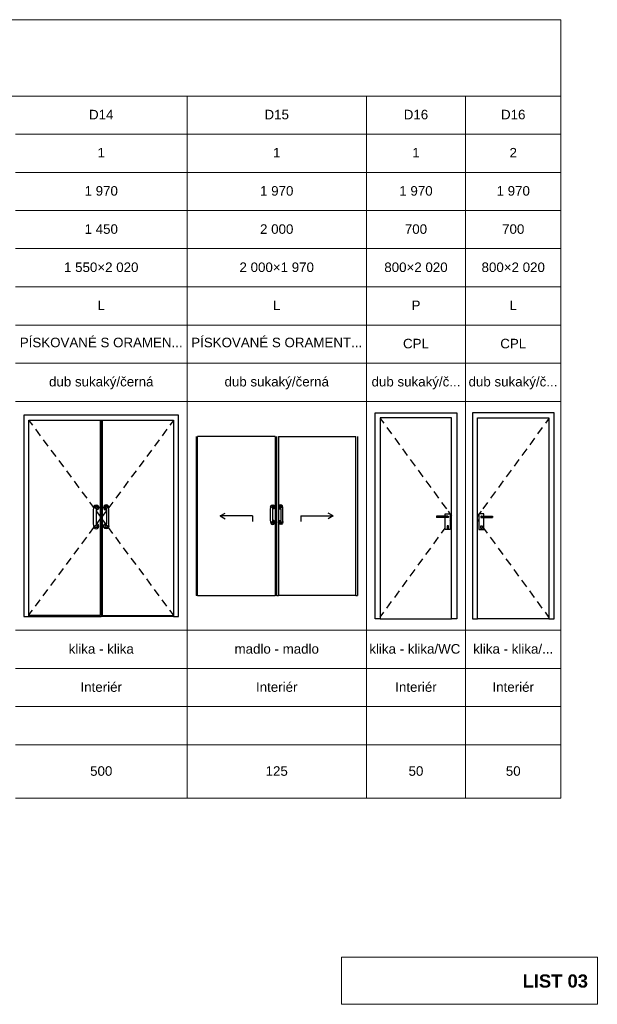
# Paper-space layout 'x TABULKA DVEŘÍ 2.NP' of a CAD drawing. Header units: millimetres. Extents: x 6 to 415, y 5 to 229.
# Tile 3 of 3: x 283 to 415, y 5 to 229. Entities that reach past the tile are written whole.
import ezdxf
from ezdxf.xclip import XClip

# ---------------------------------------------------------------- set-up
doc = ezdxf.new("R2010")
doc.units = ezdxf.units.MM
doc.header["$MEASUREMENT"] = 0
doc.header["$XCLIPFRAME"] = 0
doc.layers.add('Interiér - schodiště', color=7, linetype='Continuous')
doc.layers.add('TZB - kanalizace', color=7, linetype='Continuous')
doc.styles.add('GENEROVANÝ_STYL_1', font='txt')
doc.styles.add('GENEROVANÝ_STYL_2', font='txt')

# ---------------------------------------------------------------- blocks, each defined once
blk = doc.blocks.new('Kresba_1_1', base_point=(6.25, 228.9))
at = {"color": 7, "linetype": 'Continuous', "lineweight": 13, "ltscale": 0.869565}
for p, q in [((6.25, 228.9), (406.25, 228.9)), ((406.25, 211.51), (406.25, 228.9)), ((6.25, 211.51), (406.25, 211.51)), ((321.03, 202.81), (321.03, 211.51)), ((361.9, 202.81), (361.9, 211.51)), ((384.51, 202.81), (384.51, 211.51)), ((406.25, 202.81), (406.25, 211.51)), ((281.9, 202.81), (321.03, 202.81)), ((321.03, 202.81), (361.9, 202.81)), ((321.03, 194.12), (321.03, 202.81)), ((361.9, 202.81), (384.51, 202.81)), ((361.9, 194.12), (361.9, 202.81)), ((384.51, 202.81), (406.25, 202.81)), ((384.51, 194.12), (384.51, 202.81)), ((406.25, 194.12), (406.25, 202.81)), ((281.9, 194.12), (321.03, 194.12)), ((321.03, 194.12), (361.9, 194.12)), ((321.03, 185.42), (321.03, 194.12)), ((361.9, 194.12), (384.51, 194.12)), ((361.9, 185.42), (361.9, 194.12)), ((384.51, 194.12), (406.25, 194.12)), ((384.51, 185.42), (384.51, 194.12)), ((406.25, 185.42), (406.25, 194.12)), ((281.9, 185.42), (321.03, 185.42)), ((321.03, 185.42), (361.9, 185.42)), ((321.03, 176.73), (321.03, 185.42)), ((361.9, 185.42), (384.51, 185.42)), ((361.9, 176.73), (361.9, 185.42)), ((384.51, 185.42), (406.25, 185.42)), ((384.51, 176.73), (384.51, 185.42)), ((406.25, 176.73), (406.25, 185.42)), ((281.9, 176.73), (321.03, 176.73)), ((321.03, 176.73), (361.9, 176.73)), ((321.03, 168.03), (321.03, 176.73)), ((361.9, 176.73), (384.51, 176.73)), ((361.9, 168.03), (361.9, 176.73)), ((384.51, 176.73), (406.25, 176.73)), ((384.51, 168.03), (384.51, 176.73)), ((406.25, 168.03), (406.25, 176.73)), ((281.9, 168.03), (321.03, 168.03)), ((321.03, 168.03), (361.9, 168.03)), ((321.03, 159.33), (321.03, 168.03)), ((361.9, 168.03), (384.51, 168.03)), ((361.9, 159.33), (361.9, 168.03)), ((384.51, 168.03), (406.25, 168.03)), ((384.51, 159.33), (384.51, 168.03)), ((406.25, 159.33), (406.25, 168.03)), ((281.9, 159.33), (321.03, 159.33)), ((321.03, 159.33), (361.9, 159.33)), ((321.03, 150.64), (321.03, 159.33)), ((361.9, 159.33), (384.51, 159.33)), ((361.9, 150.64), (361.9, 159.33)), ((384.51, 159.33), (406.25, 159.33)), ((384.51, 150.64), (384.51, 159.33)), ((406.25, 150.64), (406.25, 159.33)), ((281.9, 150.64), (321.03, 150.64)), ((321.03, 150.64), (361.9, 150.64)), ((321.03, 141.94), (321.03, 150.64)), ((361.9, 150.64), (384.51, 150.64)), ((361.9, 141.94), (361.9, 150.64)), ((384.51, 150.64), (406.25, 150.64)), ((384.51, 141.94), (384.51, 150.64)), ((406.25, 141.94), (406.25, 150.64)), ((281.9, 141.94), (321.03, 141.94)), ((321.03, 141.94), (361.9, 141.94)), ((321.03, 89.77), (321.03, 141.94)), ((361.9, 141.94), (384.51, 141.94)), ((361.9, 89.77), (361.9, 141.94)), ((384.51, 141.94), (406.25, 141.94)), ((384.51, 89.77), (384.51, 141.94)), ((406.25, 89.77), (406.25, 141.94)), ((281.9, 89.77), (321.03, 89.77)), ((321.03, 89.77), (361.9, 89.77)), ((321.03, 81.07), (321.03, 89.77)), ((361.9, 89.77), (384.51, 89.77)), ((361.9, 81.07), (361.9, 89.77)), ((384.51, 89.77), (406.25, 89.77)), ((384.51, 81.07), (384.51, 89.77)), ((406.25, 81.07), (406.25, 89.77)), ((281.9, 81.07), (321.03, 81.07)), ((321.03, 81.07), (361.9, 81.07)), ((321.03, 72.38), (321.03, 81.07)), ((361.9, 81.07), (384.51, 81.07)), ((361.9, 72.38), (361.9, 81.07)), ((384.51, 81.07), (406.25, 81.07)), ((384.51, 72.38), (384.51, 81.07)), ((406.25, 72.38), (406.25, 81.07)), ((281.9, 72.38), (321.03, 72.38)), ((321.03, 72.38), (361.9, 72.38)), ((321.03, 63.68), (321.03, 72.38)), ((361.9, 72.38), (384.51, 72.38)), ((361.9, 63.68), (361.9, 72.38)), ((384.51, 72.38), (406.25, 72.38)), ((384.51, 63.68), (384.51, 72.38)), ((406.25, 63.68), (406.25, 72.38)), ((281.9, 63.68), (321.03, 63.68)), ((321.03, 63.68), (361.9, 63.68)), ((321.03, 51.51), (321.03, 63.68)), ((361.9, 63.68), (384.51, 63.68)), ((361.9, 51.51), (361.9, 63.68)), ((384.51, 63.68), (406.25, 63.68)), ((384.51, 51.51), (384.51, 63.68)), ((406.25, 51.51), (406.25, 63.68)), ((281.9, 51.51), (321.03, 51.51)), ((321.03, 51.51), (361.9, 51.51)), ((361.9, 51.51), (384.51, 51.51)), ((384.51, 51.51), (406.25, 51.51))]:
    blk.add_line(p, q, dxfattribs=at)
at = {"color": 1, "linetype": 'Continuous', "lineweight": 25, "ltscale": 0.869565}
for p, q in [((363.91, 138.17), (363.91, 139.33)), ((363.91, 139.33), (382.51, 139.33)), ((382.51, 139.33), (382.51, 138.17)), ((386.08, 139.33), (386.08, 138.17)), ((404.68, 139.33), (386.08, 139.33)), ((404.68, 138.17), (404.68, 139.33)), ((283.86, 138.8), (283.86, 137.67)), ((319.08, 138.8), (283.86, 138.8)), ((283.86, 137.67), (283.86, 92.91)), ((285, 92.91), (285, 137.67)), ((285, 137.67), (317.94, 137.67)), ((285, 137.57), (285.81, 136.48)), ((301.24, 137.67), (301.24, 93.14)), ((301.47, 137.67), (301.47, 92.91)), ((301.69, 137.67), (301.69, 93.14)), ((317.94, 137.57), (317.13, 136.48)), ((317.94, 137.67), (317.94, 92.91)), ((319.08, 137.67), (319.08, 138.8)), ((319.08, 92.91), (319.08, 137.67)), ((363.91, 92.38), (363.91, 138.17)), ((365.07, 138.17), (365.07, 92.38)), ((381.34, 138.17), (365.07, 138.17)), ((365.07, 138.07), (365.89, 136.95)), ((381.34, 92.38), (381.34, 138.17)), ((382.51, 138.17), (382.51, 92.38)), ((386.08, 138.17), (386.08, 92.38)), ((387.24, 92.38), (387.24, 138.17)), ((387.24, 138.17), (403.52, 138.17)), ((403.52, 138.07), (402.7, 136.95)), ((403.52, 138.17), (403.52, 92.38)), ((404.68, 92.38), (404.68, 138.17)), ((286.49, 135.57), (287.57, 134.11)), ((316.45, 135.57), (315.37, 134.11)), ((366.57, 136.01), (367.67, 134.51)), ((402.01, 136.01), (400.92, 134.51)), ((288.25, 133.2), (289.33, 131.74)), ((314.69, 133.2), (313.6, 131.74)), ((323.08, 133.97), (323.08, 97.74)), ((341.1, 133.97), (323.44, 133.97)), ((323.44, 97.74), (323.44, 133.97)), ((341.1, 133.97), (341.1, 97.74)), ((341.47, 97.74), (341.47, 133.97)), ((341.84, 133.97), (359.49, 133.97)), ((341.84, 133.97), (341.84, 97.74)), ((359.49, 97.74), (359.49, 133.97)), ((359.86, 133.97), (359.86, 97.74)), ((368.36, 133.57), (369.45, 132.07)), ((400.23, 133.57), (399.13, 132.07)), ((290.01, 130.83), (291.1, 129.37)), ((312.93, 130.83), (311.84, 129.37)), ((370.14, 131.13), (371.24, 129.63)), ((398.45, 131.13), (397.35, 129.63)), ((291.77, 128.46), (292.86, 127)), ((311.16, 128.46), (310.08, 127)), ((371.92, 128.69), (373.02, 127.19)), ((396.66, 128.69), (395.57, 127.19)), ((293.54, 126.09), (294.62, 124.63)), ((309.4, 126.09), (308.32, 124.63)), ((373.71, 126.25), (374.8, 124.75)), ((394.88, 126.25), (393.79, 124.75)), ((295.3, 123.72), (296.38, 122.26)), ((307.64, 123.72), (306.55, 122.26)), ((375.49, 123.81), (376.59, 122.31)), ((393.1, 123.81), (392, 122.31)), ((297.06, 121.35), (298.15, 119.89)), ((305.87, 121.35), (304.79, 119.89)), ((377.27, 121.37), (378.37, 119.87)), ((391.32, 121.37), (390.22, 119.87)), ((298.82, 118.98), (299.72, 117.78)), ((304.11, 118.98), (303.22, 117.78)), ((379.05, 118.93), (380.15, 117.43)), ((389.53, 118.93), (388.44, 117.43)), ((299.72, 117.78), (299.8, 118.08)), ((299.72, 117.4), (300.04, 117.96)), ((299.79, 117.52), (299.72, 117.78)), ((299.72, 113.86), (299.72, 117.4)), ((299.8, 118.08), (300.02, 118.31)), ((300.02, 118.31), (300.33, 118.39)), ((300.04, 117.96), (300.16, 118.07)), ((300.1, 117.78), (300.17, 117.94)), ((300.15, 117.91), (300.1, 117.78)), ((300.1, 117.78), (300.15, 117.64)), ((300.17, 117.62), (300.1, 117.78)), ((300.16, 117.92), (300.15, 117.91)), ((300.15, 117.64), (300.16, 117.63)), ((300.16, 118.07), (300.33, 118.12)), ((300.17, 117.94), (300.33, 118)), ((300.33, 117.55), (300.17, 117.62)), ((300.26, 117.99), (300.2, 117.95)), ((300.2, 117.6), (300.26, 117.56)), ((300.3, 117.99), (300.26, 117.99)), ((300.26, 117.56), (300.3, 117.56)), ((300.41, 117.45), (300.29, 117.24)), ((300.29, 117.24), (300.29, 114.01)), ((300.33, 117.16), (300.29, 117.17)), ((300.33, 118.39), (300.64, 118.31)), ((300.33, 118.12), (300.5, 118.08)), ((300.33, 118), (300.49, 117.94)), ((300.49, 117.62), (300.33, 117.55)), ((300.64, 117.24), (300.33, 117.16)), ((300.4, 117.99), (300.36, 117.99)), ((300.36, 117.56), (300.4, 117.56)), ((300.38, 116.88), (301.47, 115.42)), ((300.46, 117.95), (300.4, 117.99)), ((300.4, 117.56), (300.46, 117.6)), ((300.52, 117.49), (300.41, 117.45)), ((300.49, 117.94), (300.56, 117.78)), ((300.56, 117.78), (300.49, 117.62)), ((300.5, 118.08), (300.62, 117.96)), ((300.52, 117.91), (300.5, 117.92)), ((300.5, 117.63), (300.52, 117.64)), ((300.56, 117.78), (300.52, 117.91)), ((300.52, 117.64), (300.56, 117.78)), ((300.64, 117.62), (300.52, 117.49)), ((300.62, 117.96), (300.68, 117.79)), ((300.64, 118.31), (300.86, 118.08)), ((300.68, 117.79), (300.64, 117.62)), ((300.86, 117.47), (300.64, 117.24)), ((300.86, 118.08), (300.95, 117.78)), ((300.95, 117.78), (300.86, 117.47)), ((302.55, 116.88), (301.47, 115.42)), ((302.07, 118.08), (301.99, 117.78)), ((301.99, 117.78), (302.07, 117.47)), ((302.3, 118.31), (302.07, 118.08)), ((302.07, 117.47), (302.3, 117.24)), ((302.31, 117.96), (302.26, 117.79)), ((302.26, 117.79), (302.3, 117.62)), ((302.6, 118.39), (302.3, 118.31)), ((302.3, 117.62), (302.42, 117.49)), ((302.3, 117.24), (302.6, 117.16)), ((302.44, 118.08), (302.31, 117.96)), ((302.44, 117.94), (302.38, 117.78)), ((302.38, 117.78), (302.42, 117.91)), ((302.42, 117.64), (302.38, 117.78)), ((302.38, 117.78), (302.44, 117.62)), ((302.42, 117.91), (302.44, 117.92)), ((302.44, 117.63), (302.42, 117.64)), ((302.42, 117.49), (302.53, 117.45)), ((302.61, 118.12), (302.44, 118.08)), ((302.6, 118), (302.44, 117.94)), ((302.44, 117.62), (302.6, 117.55)), ((302.48, 117.95), (302.53, 117.99)), ((302.53, 117.56), (302.48, 117.6)), ((302.53, 117.99), (302.58, 117.99)), ((302.58, 117.56), (302.53, 117.56)), ((302.53, 117.45), (302.65, 117.24)), ((302.91, 118.31), (302.6, 118.39)), ((302.76, 117.94), (302.6, 118)), ((302.6, 117.55), (302.76, 117.62)), ((302.6, 117.16), (302.65, 117.17)), ((302.78, 118.07), (302.61, 118.12)), ((302.63, 117.99), (302.67, 117.99)), ((302.67, 117.56), (302.63, 117.56)), ((302.65, 117.24), (302.65, 114.01)), ((302.67, 117.99), (302.73, 117.95)), ((302.73, 117.6), (302.67, 117.56)), ((302.83, 117.78), (302.76, 117.94)), ((302.76, 117.62), (302.83, 117.78)), ((302.77, 117.92), (302.79, 117.91)), ((302.79, 117.64), (302.77, 117.63)), ((302.89, 117.96), (302.78, 118.07)), ((302.79, 117.91), (302.83, 117.78)), ((302.83, 117.78), (302.79, 117.64)), ((303.22, 117.4), (302.89, 117.96)), ((303.13, 118.08), (302.91, 118.31)), ((303.22, 117.78), (303.13, 118.08)), ((303.15, 117.52), (303.22, 117.78)), ((303.22, 113.86), (303.22, 117.4)), ((340.05, 117.87), (340.12, 118.12)), ((340.05, 117.56), (340.31, 118.02)), ((340.11, 117.66), (340.05, 117.87)), ((340.05, 114.7), (340.05, 117.56)), ((340.12, 118.12), (340.3, 118.3)), ((340.3, 118.3), (340.55, 118.37)), ((340.31, 118.02), (340.41, 118.11)), ((340.36, 117.87), (340.42, 118)), ((340.4, 117.98), (340.36, 117.87)), ((340.36, 117.87), (340.4, 117.76)), ((340.42, 117.74), (340.36, 117.87)), ((340.41, 117.99), (340.4, 117.98)), ((340.4, 117.76), (340.41, 117.75)), ((340.41, 118.11), (340.54, 118.15)), ((340.42, 118), (340.55, 118.05)), ((340.55, 117.69), (340.42, 117.74)), ((340.49, 118.04), (340.44, 118.01)), ((340.44, 117.73), (340.49, 117.7)), ((340.53, 118.04), (340.49, 118.04)), ((340.49, 117.7), (340.53, 117.7)), ((340.61, 117.61), (340.51, 117.44)), ((340.51, 117.44), (340.51, 114.83)), ((340.55, 117.37), (340.51, 117.38)), ((340.54, 118.15), (340.68, 118.11)), ((340.55, 118.37), (340.8, 118.3)), ((340.55, 118.05), (340.68, 118)), ((340.68, 117.74), (340.55, 117.69)), ((340.8, 117.44), (340.55, 117.37)), ((340.6, 118.04), (340.57, 118.04)), ((340.57, 117.7), (340.6, 117.7)), ((340.65, 118.01), (340.6, 118.04)), ((340.6, 117.7), (340.65, 117.73)), ((340.7, 117.64), (340.61, 117.61)), ((340.68, 118.11), (340.78, 118.02)), ((340.68, 118), (340.73, 117.87)), ((340.7, 117.98), (340.68, 117.99)), ((340.73, 117.87), (340.68, 117.74)), ((340.68, 117.75), (340.7, 117.76)), ((340.73, 117.87), (340.7, 117.98)), ((340.7, 117.76), (340.73, 117.87)), ((340.8, 117.74), (340.7, 117.64)), ((340.78, 118.02), (340.83, 117.88)), ((340.8, 118.3), (340.98, 118.12)), ((340.83, 117.88), (340.8, 117.74)), ((340.98, 117.62), (340.8, 117.44)), ((340.98, 118.12), (341.04, 117.87)), ((341.04, 117.87), (340.98, 117.62)), ((341.96, 118.12), (341.89, 117.87)), ((341.89, 117.87), (341.96, 117.62)), ((342.14, 118.3), (341.96, 118.12)), ((341.96, 117.62), (342.14, 117.44)), ((342.15, 118.02), (342.11, 117.88)), ((342.11, 117.88), (342.14, 117.74)), ((342.39, 118.37), (342.14, 118.3)), ((342.14, 117.74), (342.23, 117.64)), ((342.14, 117.44), (342.39, 117.37)), ((342.25, 118.11), (342.15, 118.02)), ((342.26, 118), (342.2, 117.87)), ((342.2, 117.87), (342.24, 117.98)), ((342.2, 117.87), (342.26, 117.74)), ((342.24, 117.76), (342.2, 117.87)), ((342.23, 117.64), (342.33, 117.61)), ((342.24, 117.98), (342.25, 117.99)), ((342.25, 117.75), (342.24, 117.76)), ((342.39, 118.15), (342.25, 118.11)), ((342.39, 118.05), (342.26, 118)), ((342.26, 117.74), (342.39, 117.69)), ((342.28, 118.01), (342.33, 118.04)), ((342.33, 117.7), (342.28, 117.73)), ((342.33, 118.04), (342.37, 118.04)), ((342.37, 117.7), (342.33, 117.7)), ((342.33, 117.61), (342.42, 117.44)), ((342.64, 118.3), (342.39, 118.37)), ((342.53, 118.11), (342.39, 118.15)), ((342.52, 118), (342.39, 118.05)), ((342.39, 117.69), (342.52, 117.74)), ((342.39, 117.37), (342.42, 117.38)), ((342.41, 118.04), (342.44, 118.04)), ((342.44, 117.7), (342.41, 117.7)), ((342.42, 117.44), (342.42, 114.83)), ((342.44, 118.04), (342.49, 118.01)), ((342.49, 117.73), (342.44, 117.7)), ((342.57, 117.87), (342.52, 118)), ((342.52, 117.99), (342.54, 117.98)), ((342.52, 117.74), (342.57, 117.87)), ((342.54, 117.76), (342.52, 117.75)), ((342.62, 118.02), (342.53, 118.11)), ((342.54, 117.98), (342.57, 117.87)), ((342.57, 117.87), (342.54, 117.76)), ((342.88, 117.56), (342.62, 118.02)), ((342.82, 118.12), (342.64, 118.3)), ((342.88, 117.87), (342.82, 118.12)), ((342.83, 117.66), (342.88, 117.87)), ((342.88, 114.7), (342.88, 117.56)), ((380.52, 116.92), (380.96, 116.32)), ((388.06, 116.92), (387.63, 116.32)), ((300.45, 114.06), (301.47, 115.42)), ((302.48, 114.06), (301.47, 115.42)), ((328.59, 115.86), (329.71, 116.5)), ((330.07, 115.86), (328.59, 115.86)), ((328.59, 115.86), (329.71, 115.21)), ((331.17, 115.86), (330.07, 115.86)), ((332.09, 115.86), (331.17, 115.86)), ((333.56, 115.86), (332.09, 115.86)), ((334.48, 115.86), (333.56, 115.86)), ((335.95, 115.86), (334.48, 115.86)), ((335.95, 115.86), (335.95, 114.57)), ((340.31, 114.25), (340.05, 114.7)), ((340.11, 114.6), (340.05, 114.39)), ((340.42, 114.52), (340.36, 114.39)), ((340.4, 114.5), (340.36, 114.39)), ((340.41, 114.51), (340.4, 114.5)), ((340.55, 114.58), (340.42, 114.52)), ((340.49, 114.57), (340.44, 114.54)), ((340.53, 114.57), (340.49, 114.57)), ((340.55, 114.89), (340.51, 114.88)), ((340.51, 114.83), (340.61, 114.66)), ((340.8, 114.82), (340.55, 114.89)), ((340.68, 114.52), (340.55, 114.58)), ((340.6, 114.57), (340.57, 114.57)), ((340.65, 114.54), (340.6, 114.57)), ((340.61, 114.66), (340.7, 114.63)), ((340.73, 114.39), (340.68, 114.52)), ((340.7, 114.5), (340.68, 114.51)), ((340.7, 114.63), (340.8, 114.52)), ((340.73, 114.39), (340.7, 114.5)), ((340.98, 114.64), (340.8, 114.82)), ((340.8, 114.52), (340.83, 114.38)), ((341.04, 114.39), (340.98, 114.64)), ((341.89, 114.39), (341.96, 114.64)), ((341.96, 114.64), (342.14, 114.82)), ((342.14, 114.52), (342.11, 114.38)), ((342.14, 114.82), (342.39, 114.89)), ((342.23, 114.63), (342.14, 114.52)), ((342.2, 114.39), (342.26, 114.52)), ((342.2, 114.39), (342.24, 114.5)), ((342.33, 114.66), (342.23, 114.63)), ((342.24, 114.5), (342.25, 114.51)), ((342.26, 114.52), (342.39, 114.58)), ((342.28, 114.54), (342.33, 114.57)), ((342.42, 114.83), (342.33, 114.66)), ((342.33, 114.57), (342.37, 114.57)), ((342.39, 114.89), (342.42, 114.88)), ((342.39, 114.58), (342.52, 114.52)), ((342.41, 114.57), (342.44, 114.57)), ((342.44, 114.57), (342.49, 114.54)), ((342.52, 114.52), (342.57, 114.39)), ((342.52, 114.51), (342.54, 114.5)), ((342.54, 114.5), (342.57, 114.39)), ((342.62, 114.25), (342.88, 114.7)), ((342.83, 114.6), (342.88, 114.39)), ((346.99, 115.86), (348.46, 115.86)), ((346.99, 115.86), (346.99, 114.57)), ((348.46, 115.86), (349.38, 115.86)), ((349.38, 115.86), (350.85, 115.86)), ((350.85, 115.86), (351.77, 115.86)), ((351.77, 115.86), (352.87, 115.86)), ((352.87, 115.86), (354.34, 115.86)), ((354.34, 115.86), (353.23, 116.5)), ((354.34, 115.86), (353.23, 115.21)), ((377.9, 115.79), (377.9, 115.78)), ((380.02, 115.79), (377.9, 115.79)), ((377.9, 115.78), (377.9, 115.77)), ((377.9, 115.77), (377.9, 115.76)), ((377.9, 115.76), (377.9, 115.74)), ((377.9, 115.74), (377.9, 115.71)), ((377.9, 115.71), (377.9, 115.69)), ((377.9, 115.69), (377.9, 115.66)), ((377.9, 115.66), (377.9, 115.62)), ((377.9, 115.62), (377.9, 115.59)), ((377.9, 115.59), (377.9, 115.56)), ((377.9, 115.56), (377.9, 115.53)), ((377.9, 115.53), (377.9, 115.51)), ((377.9, 115.51), (377.9, 115.49)), ((377.9, 115.49), (377.9, 115.47)), ((377.9, 115.47), (377.9, 115.46)), ((377.9, 115.46), (377.9, 115.46)), ((380.02, 115.46), (377.9, 115.46)), ((379.88, 115.79), (379.88, 116.32)), ((379.88, 116.32), (381.04, 116.32)), ((379.88, 112.72), (379.88, 115.46)), ((380.24, 115.79), (380.02, 115.79)), ((380.24, 115.46), (380.02, 115.46)), ((380.4, 115.79), (380.24, 115.79)), ((380.4, 115.46), (380.24, 115.46)), ((380.29, 115.76), (380.3, 115.74)), ((380.3, 115.51), (380.29, 115.49)), ((380.3, 115.74), (380.31, 115.71)), ((380.31, 115.53), (380.3, 115.51)), ((380.31, 115.71), (380.32, 115.69)), ((380.32, 115.56), (380.31, 115.53)), ((380.32, 115.69), (380.32, 115.66)), ((380.32, 115.66), (380.32, 115.62)), ((380.32, 115.62), (380.32, 115.59)), ((380.32, 115.59), (380.32, 115.56)), ((380.46, 115.79), (380.4, 115.79)), ((380.46, 115.46), (380.4, 115.46)), ((380.46, 115.79), (380.49, 115.78)), ((380.49, 115.46), (380.46, 115.46)), ((380.48, 115.76), (380.5, 115.74)), ((380.5, 115.51), (380.48, 115.49)), ((380.49, 115.78), (380.52, 115.77)), ((380.52, 115.47), (380.49, 115.46)), ((380.5, 115.74), (380.52, 115.71)), ((380.52, 115.53), (380.5, 115.51)), ((380.52, 115.77), (380.55, 115.76)), ((380.52, 115.71), (380.54, 115.69)), ((380.54, 115.56), (380.52, 115.53)), ((380.55, 115.49), (380.52, 115.47)), ((380.54, 115.69), (380.54, 115.66)), ((380.54, 115.66), (380.55, 115.62)), ((380.55, 115.62), (380.54, 115.59)), ((380.54, 115.59), (380.54, 115.56)), ((380.55, 115.76), (380.57, 115.74)), ((380.57, 115.51), (380.55, 115.49)), ((380.57, 115.74), (380.59, 115.71)), ((380.59, 115.53), (380.57, 115.51)), ((380.59, 115.71), (380.61, 115.69)), ((380.61, 115.56), (380.59, 115.53)), ((380.61, 115.69), (380.62, 115.66)), ((380.62, 115.59), (380.61, 115.56)), ((380.62, 115.66), (380.62, 115.62)), ((380.62, 115.62), (380.62, 115.59)), ((381.04, 116.32), (381.04, 112.72)), ((381.04, 116.21), (381.34, 115.8)), ((381.04, 114.62), (381.34, 115.03)), ((387.55, 116.21), (387.24, 115.8)), ((387.55, 114.62), (387.24, 115.03)), ((388.71, 116.32), (387.55, 116.32)), ((387.55, 116.32), (387.55, 112.72)), ((387.98, 115.69), (387.97, 115.66)), ((387.97, 115.66), (387.97, 115.62)), ((387.97, 115.62), (387.97, 115.59)), ((387.97, 115.59), (387.98, 115.56)), ((387.99, 115.71), (387.98, 115.69)), ((387.98, 115.56), (387.99, 115.53)), ((388.01, 115.74), (387.99, 115.71)), ((387.99, 115.53), (388.01, 115.51)), ((388.04, 115.76), (388.01, 115.74)), ((388.01, 115.51), (388.04, 115.49)), ((388.07, 115.77), (388.04, 115.76)), ((388.05, 115.69), (388.04, 115.66)), ((388.04, 115.66), (388.04, 115.62)), ((388.04, 115.62), (388.04, 115.59)), ((388.04, 115.59), (388.05, 115.56)), ((388.04, 115.49), (388.07, 115.47)), ((388.07, 115.71), (388.05, 115.69)), ((388.05, 115.56), (388.07, 115.53)), ((388.1, 115.78), (388.07, 115.77)), ((388.08, 115.74), (388.07, 115.71)), ((388.07, 115.53), (388.08, 115.51)), ((388.07, 115.47), (388.1, 115.46)), ((388.11, 115.76), (388.08, 115.74)), ((388.08, 115.51), (388.11, 115.49)), ((388.13, 115.79), (388.1, 115.78)), ((388.1, 115.46), (388.13, 115.46)), ((388.13, 115.79), (388.19, 115.79)), ((388.13, 115.46), (388.19, 115.46)), ((388.19, 115.79), (388.35, 115.79)), ((388.19, 115.46), (388.35, 115.46)), ((388.27, 115.66), (388.26, 115.62)), ((388.26, 115.62), (388.27, 115.59)), ((388.28, 115.71), (388.27, 115.69)), ((388.27, 115.69), (388.27, 115.66)), ((388.27, 115.59), (388.27, 115.56)), ((388.27, 115.56), (388.28, 115.53)), ((388.29, 115.74), (388.28, 115.71)), ((388.28, 115.53), (388.29, 115.51)), ((388.3, 115.76), (388.29, 115.74)), ((388.29, 115.51), (388.3, 115.49)), ((388.35, 115.79), (388.57, 115.79)), ((388.35, 115.46), (388.57, 115.46)), ((388.57, 115.79), (390.69, 115.79)), ((388.57, 115.46), (390.69, 115.46)), ((388.71, 115.79), (388.71, 116.32)), ((388.71, 112.72), (388.71, 115.46)), ((390.69, 115.79), (390.69, 115.78)), ((390.69, 115.78), (390.69, 115.77)), ((390.69, 115.77), (390.69, 115.76)), ((390.69, 115.76), (390.69, 115.74)), ((390.69, 115.74), (390.69, 115.71)), ((390.69, 115.71), (390.69, 115.69)), ((390.69, 115.69), (390.69, 115.66)), ((390.69, 115.66), (390.69, 115.62)), ((390.69, 115.62), (390.69, 115.59)), ((390.69, 115.59), (390.69, 115.56)), ((390.69, 115.56), (390.69, 115.53)), ((390.69, 115.53), (390.69, 115.51)), ((390.69, 115.51), (390.69, 115.49)), ((390.69, 115.49), (390.69, 115.47)), ((390.69, 115.47), (390.69, 115.46)), ((390.69, 115.46), (390.69, 115.46)), ((298.82, 111.87), (299.8, 113.18)), ((300.04, 113.3), (299.72, 113.86)), ((299.79, 113.74), (299.72, 113.48)), ((299.72, 113.48), (299.8, 113.18)), ((299.8, 113.18), (300.02, 112.95)), ((300.02, 112.95), (300.33, 112.87)), ((300.16, 113.19), (300.04, 113.3)), ((300.17, 113.64), (300.1, 113.48)), ((300.15, 113.62), (300.1, 113.48)), ((300.1, 113.48), (300.15, 113.35)), ((300.1, 113.48), (300.17, 113.32)), ((300.16, 113.63), (300.15, 113.62)), ((300.15, 113.35), (300.16, 113.34)), ((300.33, 113.14), (300.16, 113.19)), ((300.33, 113.71), (300.17, 113.64)), ((300.17, 113.32), (300.33, 113.25)), ((300.26, 113.7), (300.2, 113.66)), ((300.2, 113.31), (300.26, 113.27)), ((300.3, 113.7), (300.26, 113.7)), ((300.26, 113.27), (300.3, 113.27)), ((300.33, 114.1), (300.29, 114.08)), ((300.29, 114.01), (300.41, 113.81)), ((300.64, 114.01), (300.33, 114.1)), ((300.49, 113.64), (300.33, 113.71)), ((300.33, 113.25), (300.49, 113.32)), ((300.5, 113.18), (300.33, 113.14)), ((300.33, 112.87), (300.64, 112.95)), ((300.4, 113.7), (300.36, 113.7)), ((300.36, 113.27), (300.4, 113.27)), ((300.46, 113.66), (300.4, 113.7)), ((300.4, 113.27), (300.46, 113.31)), ((300.41, 113.81), (300.52, 113.77)), ((300.56, 113.48), (300.49, 113.64)), ((300.49, 113.32), (300.56, 113.48)), ((300.52, 113.62), (300.5, 113.63)), ((300.5, 113.34), (300.52, 113.35)), ((300.62, 113.3), (300.5, 113.18)), ((300.52, 113.77), (300.64, 113.64)), ((300.56, 113.48), (300.52, 113.62)), ((300.52, 113.35), (300.56, 113.48)), ((300.68, 113.47), (300.62, 113.3)), ((300.86, 113.79), (300.64, 114.01)), ((300.64, 113.64), (300.68, 113.47)), ((300.64, 112.95), (300.86, 113.18)), ((300.95, 113.48), (300.86, 113.79)), ((300.86, 113.18), (300.95, 113.48)), ((301.99, 113.48), (302.07, 113.79)), ((302.07, 113.18), (301.99, 113.48)), ((302.07, 113.79), (302.3, 114.01)), ((302.3, 112.95), (302.07, 113.18)), ((302.3, 113.64), (302.26, 113.47)), ((302.26, 113.47), (302.31, 113.3)), ((302.3, 114.01), (302.6, 114.1)), ((302.42, 113.77), (302.3, 113.64)), ((302.6, 112.87), (302.3, 112.95)), ((302.31, 113.3), (302.44, 113.18)), ((302.38, 113.48), (302.44, 113.64)), ((302.38, 113.48), (302.42, 113.62)), ((302.42, 113.35), (302.38, 113.48)), ((302.44, 113.32), (302.38, 113.48)), ((302.53, 113.81), (302.42, 113.77)), ((302.42, 113.62), (302.44, 113.63)), ((302.44, 113.34), (302.42, 113.35)), ((302.44, 113.64), (302.6, 113.71)), ((302.6, 113.25), (302.44, 113.32)), ((302.44, 113.18), (302.61, 113.14)), ((302.48, 113.66), (302.53, 113.7)), ((302.53, 113.27), (302.48, 113.31)), ((302.65, 114.01), (302.53, 113.81)), ((302.53, 113.7), (302.58, 113.7)), ((302.58, 113.27), (302.53, 113.27)), ((302.6, 114.1), (302.65, 114.08)), ((302.6, 113.71), (302.76, 113.64)), ((302.76, 113.32), (302.6, 113.25)), ((302.91, 112.95), (302.6, 112.87)), ((302.61, 113.14), (302.78, 113.19)), ((302.63, 113.7), (302.67, 113.7)), ((302.67, 113.27), (302.63, 113.27)), ((302.67, 113.7), (302.73, 113.66)), ((302.73, 113.31), (302.67, 113.27)), ((302.76, 113.64), (302.83, 113.48)), ((302.83, 113.48), (302.76, 113.32)), ((302.77, 113.63), (302.79, 113.62)), ((302.79, 113.35), (302.77, 113.34)), ((302.78, 113.19), (302.89, 113.3)), ((302.79, 113.62), (302.83, 113.48)), ((302.83, 113.48), (302.79, 113.35)), ((302.89, 113.3), (303.22, 113.86)), ((303.13, 113.18), (302.91, 112.95)), ((303.22, 113.48), (303.13, 113.18)), ((304.11, 111.87), (303.14, 113.18)), ((303.15, 113.74), (303.22, 113.48)), ((340.05, 114.39), (340.12, 114.15)), ((340.12, 114.15), (340.3, 113.96)), ((340.3, 113.96), (340.55, 113.9)), ((340.41, 114.15), (340.31, 114.25)), ((340.36, 114.39), (340.4, 114.29)), ((340.36, 114.39), (340.42, 114.26)), ((340.4, 114.29), (340.41, 114.28)), ((340.54, 114.12), (340.41, 114.15)), ((340.42, 114.26), (340.55, 114.21)), ((340.44, 114.25), (340.49, 114.22)), ((340.49, 114.22), (340.53, 114.22)), ((340.68, 114.15), (340.54, 114.12)), ((340.55, 114.21), (340.68, 114.26)), ((340.55, 113.9), (340.8, 113.96)), ((340.57, 114.22), (340.6, 114.22)), ((340.6, 114.22), (340.65, 114.25)), ((340.68, 114.26), (340.73, 114.39)), ((340.68, 114.28), (340.7, 114.29)), ((340.78, 114.25), (340.68, 114.15)), ((340.7, 114.29), (340.73, 114.39)), ((340.83, 114.38), (340.78, 114.25)), ((340.8, 113.96), (340.98, 114.15)), ((340.98, 114.15), (341.04, 114.39)), ((341.96, 114.15), (341.89, 114.39)), ((342.14, 113.96), (341.96, 114.15)), ((342.11, 114.38), (342.15, 114.25)), ((342.39, 113.9), (342.14, 113.96)), ((342.15, 114.25), (342.25, 114.15)), ((342.26, 114.26), (342.2, 114.39)), ((342.24, 114.29), (342.2, 114.39)), ((342.25, 114.28), (342.24, 114.29)), ((342.25, 114.15), (342.39, 114.12)), ((342.39, 114.21), (342.26, 114.26)), ((342.33, 114.22), (342.28, 114.25)), ((342.37, 114.22), (342.33, 114.22)), ((342.52, 114.26), (342.39, 114.21)), ((342.39, 114.12), (342.53, 114.15)), ((342.64, 113.96), (342.39, 113.9)), ((342.44, 114.22), (342.41, 114.22)), ((342.49, 114.25), (342.44, 114.22)), ((342.57, 114.39), (342.52, 114.26)), ((342.54, 114.29), (342.52, 114.28)), ((342.53, 114.15), (342.62, 114.25)), ((342.57, 114.39), (342.54, 114.29)), ((342.82, 114.15), (342.64, 113.96)), ((342.88, 114.39), (342.82, 114.15)), ((379.05, 111.9), (379.88, 113.03)), ((381.04, 112.72), (379.88, 112.72)), ((380.6, 113.6), (380.32, 113.6)), ((380.32, 113.6), (380.32, 113)), ((380.32, 113), (380.6, 113)), ((380.6, 113), (380.6, 113.6)), ((387.55, 112.72), (388.71, 112.72)), ((387.99, 113), (387.99, 113.6)), ((387.99, 113.6), (388.27, 113.6)), ((388.27, 113), (387.99, 113)), ((388.27, 113.6), (388.27, 113)), ((389.53, 111.9), (388.71, 113.03)), ((297.06, 109.5), (298.15, 110.96)), ((305.87, 109.5), (304.79, 110.96)), ((377.27, 109.46), (378.37, 110.96)), ((391.32, 109.46), (390.22, 110.96)), ((295.3, 107.13), (296.38, 108.59)), ((307.64, 107.13), (306.55, 108.59)), ((375.49, 107.02), (376.59, 108.52)), ((393.1, 107.02), (392, 108.52)), ((293.54, 104.76), (294.62, 106.22)), ((309.4, 104.76), (308.32, 106.22)), ((373.71, 104.58), (374.8, 106.08)), ((394.88, 104.58), (393.79, 106.08)), ((291.77, 102.39), (292.86, 103.85)), ((311.16, 102.39), (310.08, 103.85)), ((371.92, 102.14), (373.02, 103.64)), ((396.66, 102.14), (395.57, 103.64)), ((290.01, 100.02), (291.1, 101.48)), ((312.93, 100.02), (311.84, 101.48)), ((370.14, 99.7), (371.24, 101.2)), ((398.45, 99.7), (397.35, 101.2)), ((288.25, 97.65), (289.33, 99.11)), ((314.69, 97.65), (313.6, 99.11)), ((368.36, 97.26), (369.45, 98.76)), ((400.23, 97.26), (399.13, 98.76)), ((286.49, 95.28), (287.57, 96.74)), ((316.45, 95.28), (315.37, 96.74)), ((323.44, 97.74), (323.08, 97.74)), ((323.44, 97.74), (341.1, 97.74)), ((341.47, 97.74), (341.1, 97.74)), ((341.47, 97.74), (341.84, 97.74)), ((359.49, 97.74), (341.84, 97.74)), ((359.49, 97.74), (359.86, 97.74)), ((285, 93.27), (285.81, 94.37)), ((317.94, 93.27), (317.13, 94.37)), ((366.57, 94.82), (367.67, 96.32)), ((402.01, 94.82), (400.92, 96.32)), ((283.86, 92.91), (285, 92.91)), ((301.24, 93.14), (285, 93.14)), ((285, 92.91), (301.47, 92.91)), ((317.94, 92.91), (301.47, 92.91)), ((301.69, 93.14), (317.94, 93.14)), ((317.94, 92.91), (319.08, 92.91)), ((365.07, 92.38), (363.91, 92.38)), ((365.07, 92.76), (365.89, 93.88)), ((365.07, 92.38), (381.34, 92.38)), ((382.51, 92.38), (381.34, 92.38)), ((386.08, 92.38), (387.24, 92.38)), ((403.52, 92.38), (387.24, 92.38)), ((403.52, 92.76), (402.7, 93.88)), ((403.52, 92.38), (404.68, 92.38))]:
    blk.add_line(p, q, dxfattribs=at)
at = {"color": 7, "linetype": 'Continuous', "lineweight": 13, "char_height": 2.1739, "attachment_point": 5, "style": 'GENEROVANÝ_STYL_2'}
for s, insert in [('\\A1;{\\pqc;\\fArial|b0|i0|c238|p38;D14}', (301.47, 207.28)), ('\\A1;{\\pqc;\\fArial|b0|i0|c238|p38;D15}', (341.47, 207.27)), ('\\A1;{\\pqc;\\fArial|b0|i0|c238|p38;D16}', (373.21, 207.27)), ('\\A1;{\\pqc;\\fArial|b0|i0|c238|p38;D16}', (395.38, 207.27)), ('\\A1;{\\pqc;\\fArial|b0|i0|c238|p38;1}', (301.47, 198.59)), ('\\A1;{\\pqc;\\fArial|b0|i0|c238|p38;1}', (341.47, 198.59)), ('\\A1;{\\pqc;\\fArial|b0|i0|c238|p38;1}', (373.21, 198.59)), ('\\A1;{\\pqc;\\fArial|b0|i0|c238|p38;2}', (395.38, 198.59)), ('\\A1;{\\pqc;\\fArial|b0|i0|c238|p38;1\xa0970}', (301.47, 189.88)), ('\\A1;{\\pqc;\\fArial|b0|i0|c238|p38;1\xa0970}', (341.47, 189.88)), ('\\A1;{\\pqc;\\fArial|b0|i0|c238|p38;1\xa0970}', (373.21, 189.88)), ('\\A1;{\\pqc;\\fArial|b0|i0|c238|p38;1\xa0970}', (395.38, 189.88)), ('\\A1;{\\pqc;\\fArial|b0|i0|c238|p38;1\xa0450}', (301.47, 181.18)), ('\\A1;{\\pqc;\\fArial|b0|i0|c238|p38;2\xa0000}', (341.47, 181.18)), ('\\A1;{\\pqc;\\fArial|b0|i0|c238|p38;700}', (373.21, 181.18)), ('\\A1;{\\pqc;\\fArial|b0|i0|c238|p38;700}', (395.38, 181.18)), ('\\A1;{\\pqc;\\fArial|b0|i0|c238|p38;1\xa0550×2\xa0020}', (301.47, 172.48)), ('\\A1;{\\pqc;\\fArial|b0|i0|c238|p38;2\xa0000×1\xa0970}', (341.47, 172.48)), ('\\A1;{\\pqc;\\fArial|b0|i0|c238|p38;800×2\xa0020}', (373.21, 172.48)), ('\\A1;{\\pqc;\\fArial|b0|i0|c238|p38;800×2\xa0020}', (395.38, 172.48)), ('\\A1;{\\pqc;\\fArial|b0|i0|c238|p38;L}', (301.47, 163.81)), ('\\A1;{\\pqc;\\fArial|b0|i0|c238|p38;L}', (341.47, 163.81)), ('\\A1;{\\pqc;\\fArial|b0|i0|c238|p38;P}', (373.21, 163.81)), ('\\A1;{\\pqc;\\fArial|b0|i0|c238|p38;L}', (395.38, 163.81)), ('\\A1;{\\pqc;\\fArial|b0|i0|c238|p38;PÍSKOVANÉ S ORAMEN...}', (301.47, 155.34)), ('\\A1;{\\pqc;\\fArial|b0|i0|c238|p38;PÍSKOVANÉ S ORAMENT...}', (341.47, 155.34)), ('\\A1;{\\pqc;\\fArial|b0|i0|c238|p38;CPL}', (373.21, 155.09)), ('\\A1;{\\pqc;\\fArial|b0|i0|c238|p38;CPL}', (395.38, 155.09)), ('\\A1;{\\pqc;\\fArial|b0|i0|c238|p38;dub sukaký/černá}', (301.47, 146.1)), ('\\A1;{\\pqc;\\fArial|b0|i0|c238|p38;dub sukaký/černá}', (341.47, 146.1)), ('\\A1;{\\pqc;\\fArial|b0|i0|c238|p38;dub sukaký/č...}', (373.21, 146.1)), ('\\A1;{\\pqc;\\fArial|b0|i0|c238|p38;dub sukaký/č...}', (395.32, 146.1)), ('\\A1;{\\pqc;\\fArial|b0|i0|c238|p38;klika - klika}', (301.47, 85.53)), ('\\A1;{\\pqc;\\fArial|b0|i0|c238|p38;madlo - madlo}', (341.47, 85.53)), ('\\A1;{\\pqc;\\fArial|b0|i0|c238|p38;klika - klika/WC}', (372.95, 85.53)), ('\\A1;{\\pqc;\\fArial|b0|i0|c238|p38;klika - klika/...}', (395.38, 85.53)), ('\\A1;{\\pqc;\\fArial|b0|i0|c238|p38;Interiér}', (301.47, 76.83)), ('\\A1;{\\pqc;\\fArial|b0|i0|c238|p38;Interiér}', (341.47, 76.83)), ('\\A1;{\\pqc;\\fArial|b0|i0|c238|p38;Interiér}', (373.21, 76.83)), ('\\A1;{\\pqc;\\fArial|b0|i0|c238|p38;Interiér}', (395.38, 76.83)), ('\\A1;{\\pqc;\\fArial|b0|i0|c238|p38;500}', (301.47, 57.7)), ('\\A1;{\\pqc;\\fArial|b0|i0|c238|p38;125}', (341.47, 57.7)), ('\\A1;{\\pqc;\\fArial|b0|i0|c238|p38;50}', (373.21, 57.7)), ('\\A1;{\\pqc;\\fArial|b0|i0|c238|p38;50}', (395.38, 57.7))]:
    blk.add_mtext(s, dxfattribs=dict(at, insert=insert))

psp = doc.layouts.new('x TABULKA DVEŘÍ 2.NP')

# ---------------------------------------------------------------- linework, layer by layer
at = {"layer": 'TZB - kanalizace', "color": 7, "linetype": 'Continuous', "lineweight": 13}
for p, q in [((356.24, 15.33), (414.55, 15.33)), ((356.24, 4.56), (356.24, 15.33)), ((414.55, 15.33), (414.55, 4.56)), ((414.55, 4.56), (356.24, 4.56))]:
    psp.add_line(p, q, dxfattribs=at)

# ---------------------------------------------------------------- block references
at = {"color": 9, "linetype": 'Continuous', "lineweight": 13}
ref = psp.add_blockref('Kresba_1_1', (6.25, 228.9), dxfattribs=at)
XClip(ref).set_block_clipping_path([(3, 48.0757771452), (413.0609862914, 232.1498928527)])

# ---------------------------------------------------------------- texts
at = {"layer": 'Interiér - schodiště', "color": 7, "linetype": 'Continuous', "lineweight": 13, "insert": (412.42, 9.85), "char_height": 3, "attachment_point": 6, "style": 'GENEROVANÝ_STYL_1'}
psp.add_mtext('\\A1;{\\pqr;\\fArial|b1|i0|c238|p38;LIST 0\\fArial|b1|i0|c238|p38;3}', dxfattribs=at)

doc.saveas('drawing.dxf')
